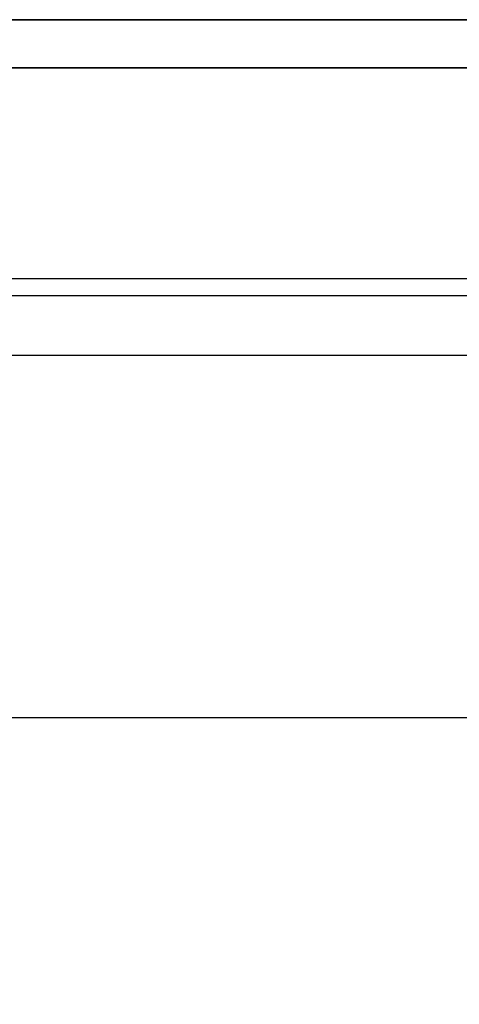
# Model space of a CAD drawing. Header units: millimetres. Extents: x 373037 to 682063, y 76092 to 274210.
# Tile 219 of 256: x 660919 to 660965, y 273170 to 273272. Entities that reach past the tile are written whole.
import ezdxf

# ---------------------------------------------------------------- set-up
doc = ezdxf.new("R2010")
doc.units = ezdxf.units.MM
doc.header["$LTSCALE"] = 100
doc.linetypes.add('ČÁRKOVANÁ', pattern=[19.05, 12.7, -6.35])
doc.layers.add('PUDORYS', color=253, linetype='CONTINUOUS')

msp = doc.modelspace()

# ---------------------------------------------------------------- linework, layer by layer
at = {"layer": 'PUDORYS', "color": 252, "ltscale": 15, "true_color": 0x939598}
for points in [[(655036.64, 249592.15), (681616.64, 249592.15), (681616.64, 273272.15), (655036.64, 273272.15)], [(681611.64, 273267.15), (655041.64, 273267.15), (655041.64, 249597.15), (681611.64, 249597.15)], [(655063.64, 249619.15), (681589.64, 249619.15), (681589.64, 273245.15), (655063.64, 273245.15)], [(660902.31, 273243.41), (661370.97, 273243.41), (661370.97, 273199.41), (660902.31, 273199.41)], [(681581.64, 273237.15), (655071.64, 273237.15), (655071.64, 249627.15), (681581.64, 249627.15)]]:
    msp.add_lwpolyline(points, close=True, dxfattribs=at)
at = {"layer": 'PUDORYS', "color": 252, "linetype": 'ČÁRKOVANÁ', "ltscale": 5, "true_color": 0x939598}
for points in [[(681606.64, 249602.15), (655036.64, 249602.15), (655036.64, 273272.15), (681606.64, 273272.15)], [(681611.64, 249597.15), (655041.64, 249597.15), (655041.64, 273267.15), (681611.64, 273267.15)]]:
    msp.add_lwpolyline(points, close=True, dxfattribs=at)
at = {"layer": 'PUDORYS', "color": 252, "true_color": 0x939598}
msp.add_lwpolyline([(660983.28, 273243.41), (661370.97, 273243.41), (661370.97, 273199.41), (660983.28, 273199.41), (660902.31, 273199.41), (660902.31, 273243.41)], close=True, dxfattribs=at)

doc.saveas('drawing.dxf')
